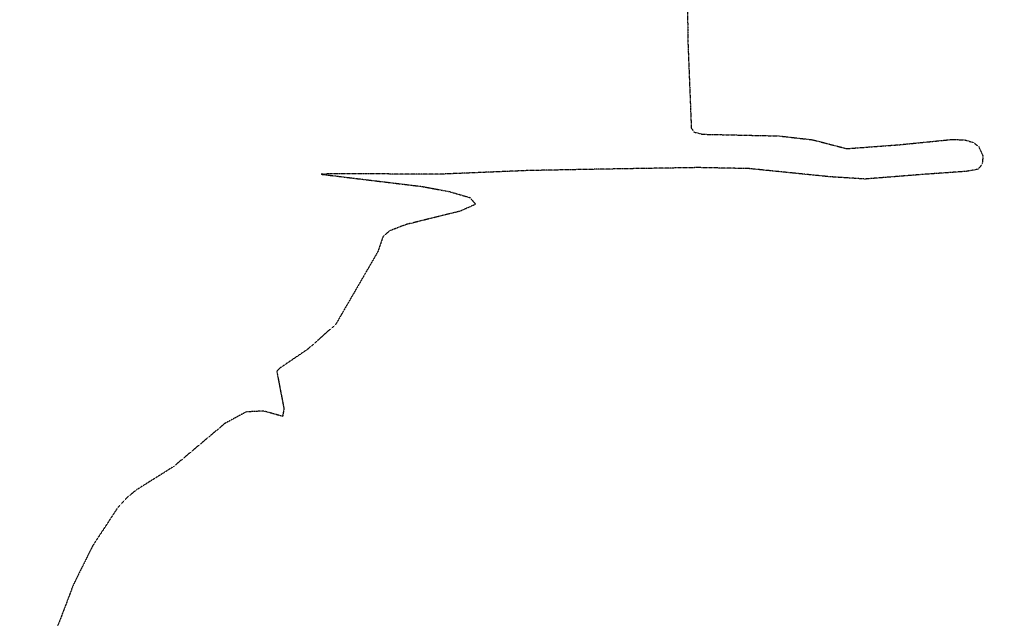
# Model space of a CAD drawing. Header units: feet. Extents: x -2779 to 2255280, y -1593 to 614924.
# Tile 15 of 125: x 2242145 to 2242721, y 595569 to 595920. Entities that reach past the tile are written whole.
import ezdxf
from ezdxf import colors
from ezdxf.entities.mleader import LeaderData, LeaderLine
from ezdxf.math import Vec2, Vec3

# ---------------------------------------------------------------- set-up
doc = ezdxf.new("R2010")
doc.units = ezdxf.units.FT
doc.header["$MEASUREMENT"] = 0
doc.linetypes.add('OhDOT_USTN3', pattern=[0.22, 0.165, -0.055])
doc.layers.add('DT_X_Contour_Minor', color=136, linetype='OhDOT_USTN3')
doc.layers.add('SH_TEXT_DR_Junction_Labels_South System', color=7, linetype='Continuous')
doc.styles.add('Slanted-Normal', font='font31.shx', dxfattribs={"height": 0.14})

# ---------------------------------------------------------------- blocks, each defined once
blk = doc.blocks.new('_Dot')
at = {"color": 0, "linetype": 'ByBlock', "lineweight": -2}
blk.add_line((-0.5, 0), (-1, 0), dxfattribs=at)
at = {"color": 0, "linetype": 'ByBlock', "const_width": 0.5}
blk.add_lwpolyline([(-0.25, 0, 1), (0.25, 0, 1)], format="xyb", close=True, dxfattribs=at)

msp = doc.modelspace()

# ---------------------------------------------------------------- linework, layer by layer
at = {"layer": 'DT_X_Contour_Minor'}
msp.add_lwpolyline([(2242535.18, 595959.3), (2242535.74, 595907.21), (2242537.76, 595856.24), (2242539.45, 595853.86), (2242544.11, 595852.64), (2242589.06, 595851.65), (2242608.69, 595849.39), (2242628.68, 595844.21), (2242659.65, 595846.53), (2242690.62, 595849.62), (2242697.74, 595849.31), (2242702.77, 595847.8), (2242705.89, 595845.41), (2242708.39, 595839.89), (2242707.94, 595835.19), (2242705.59, 595832.15), (2242698.59, 595830.89), (2242673.24, 595829.1), (2242639.5, 595826.42), (2242618.95, 595827.72), (2242571.42, 595832.53), (2242541.7, 595833.11), (2242482.93, 595832.15), (2242441.83, 595831.36), (2242391.52, 595829.28), (2242326.96, 595829.47), (2242321.24, 595829.22), (2242380.19, 595822.08), (2242396.13, 595819.11), (2242408.36, 595815.53), (2242411.53, 595811.6), (2242402.44, 595807.6), (2242370.79, 595799.77), (2242361.43, 595796.12), (2242357.46, 595792.9), (2242354.42, 595783.97), (2242329.69, 595741.29), (2242313.39, 595726.86), (2242296.66, 595715.49), (2242295.27, 595713.79), (2242299.46, 595692.01), (2242298.66, 595687.54), (2242287.46, 595690.66), (2242277.32, 595690.13), (2242264.89, 595683.39), (2242234.94, 595658.18), (2242213.27, 595644.57), (2242208.01, 595640.31), (2242201.84, 595633.57), (2242187.55, 595611.78), (2242176.35, 595589.23), (2242156.26, 595536.37)], dxfattribs=at)

# ---------------------------------------------------------------- next in the draw order: leaders
at = {"layer": 'SH_TEXT_DR_Junction_Labels_South System'}
ml = msp.add_multileader_mtext('Standard', dxfattribs=at)
ml.set_content('202\\PA=0.52 Ac\\PC=0.45\\PTc=21 MIN.', color=256, style='Slanted-Normal')
ml.set_leader_properties()
ml.set_arrow_properties(name='DOT')
ml.build(insert=Vec2(0, 0))
ml.multileader.update_dxf_attribs({"has_text_frame": 1, "dogleg_length": 0.12, "arrow_head_size": 10, "scale": 50})
ctx = ml.context
ctx.base_point, ctx.scale, ctx.char_height, ctx.arrow_head_size, ctx.landing_gap_size, ctx.plane_origin = Vec3(2254590.39, 595910.63, -1057.09), 50, 6, 10, 2.5, Vec3(2254805.6, 595896.81, -1057.09)
ctx.text_align_type = 2
notes = []
notes.append((ctx, [(0, (0, 0, 0), (0, 0), (1, 0), 1, [])]))
ctx.mtext.insert, ctx.mtext.alignment, ctx.mtext.flow_direction = Vec3(2254637.94, 595913.63, -1057.09), 3, 5
ctx.mtext.has_bg_fill, ctx.mtext.bg_color, ctx.mtext.bg_scale_factor, ctx.mtext.bg_transparency, ctx.mtext.use_window_bg_color = 1, -1027028792, 1.5, 0, 1
for ctx, leaders in notes:
    for number, flags, end, landing, length, lines in leaders:
        leader = LeaderData()
        leader.index, (leader.has_last_leader_line, leader.has_dogleg_vector, leader.attachment_direction) = number, flags
        leader.last_leader_point, leader.dogleg_vector, leader.dogleg_length = Vec3(end), Vec3(landing), length
        for number, points, colour, breaks in lines:
            line = LeaderLine()
            line.index, line.vertices, line.color, line.breaks = number, Vec3.list(points), colors.encode_raw_color(colour), breaks
            leader.lines.append(line)
        ctx.leaders.append(leader)

# ---------------------------------------------------------------- next in the draw order: leaders
ml = msp.add_multileader_mtext('Standard', dxfattribs=at)
ml.set_content('202\\PA=0.52 Ac\\PC=0.45\\PTc=21 MIN.', color=256, style='Slanted-Normal')
ml.set_leader_properties()
ml.set_arrow_properties(name='DOT')
ml.build(insert=Vec2(0, 0))
ml.multileader.update_dxf_attribs({"has_text_frame": 1, "dogleg_length": 0.12, "arrow_head_size": 10, "scale": 50})
ctx = ml.context
ctx.base_point, ctx.scale, ctx.char_height, ctx.arrow_head_size, ctx.landing_gap_size, ctx.plane_origin = Vec3(2245967.05, 595908.09), 50, 6, 10, 2.5, Vec3(2246182.25, 595894.28)
ctx.text_align_type = 2
notes = []
notes.append((ctx, [(0, (0, 0, 0), (0, 0), (1, 0), 1, [])]))
ctx.mtext.insert, ctx.mtext.alignment, ctx.mtext.flow_direction = Vec3(2246014.59, 595911.09), 3, 5
ctx.mtext.has_bg_fill, ctx.mtext.bg_color, ctx.mtext.bg_scale_factor, ctx.mtext.bg_transparency, ctx.mtext.use_window_bg_color = 1, -1027028792, 1.5, 0, 1
for ctx, leaders in notes:
    for number, flags, end, landing, length, lines in leaders:
        leader = LeaderData()
        leader.index, (leader.has_last_leader_line, leader.has_dogleg_vector, leader.attachment_direction) = number, flags
        leader.last_leader_point, leader.dogleg_vector, leader.dogleg_length = Vec3(end), Vec3(landing), length
        for number, points, colour, breaks in lines:
            line = LeaderLine()
            line.index, line.vertices, line.color, line.breaks = number, Vec3.list(points), colors.encode_raw_color(colour), breaks
            leader.lines.append(line)
        ctx.leaders.append(leader)

doc.saveas('drawing.dxf')
